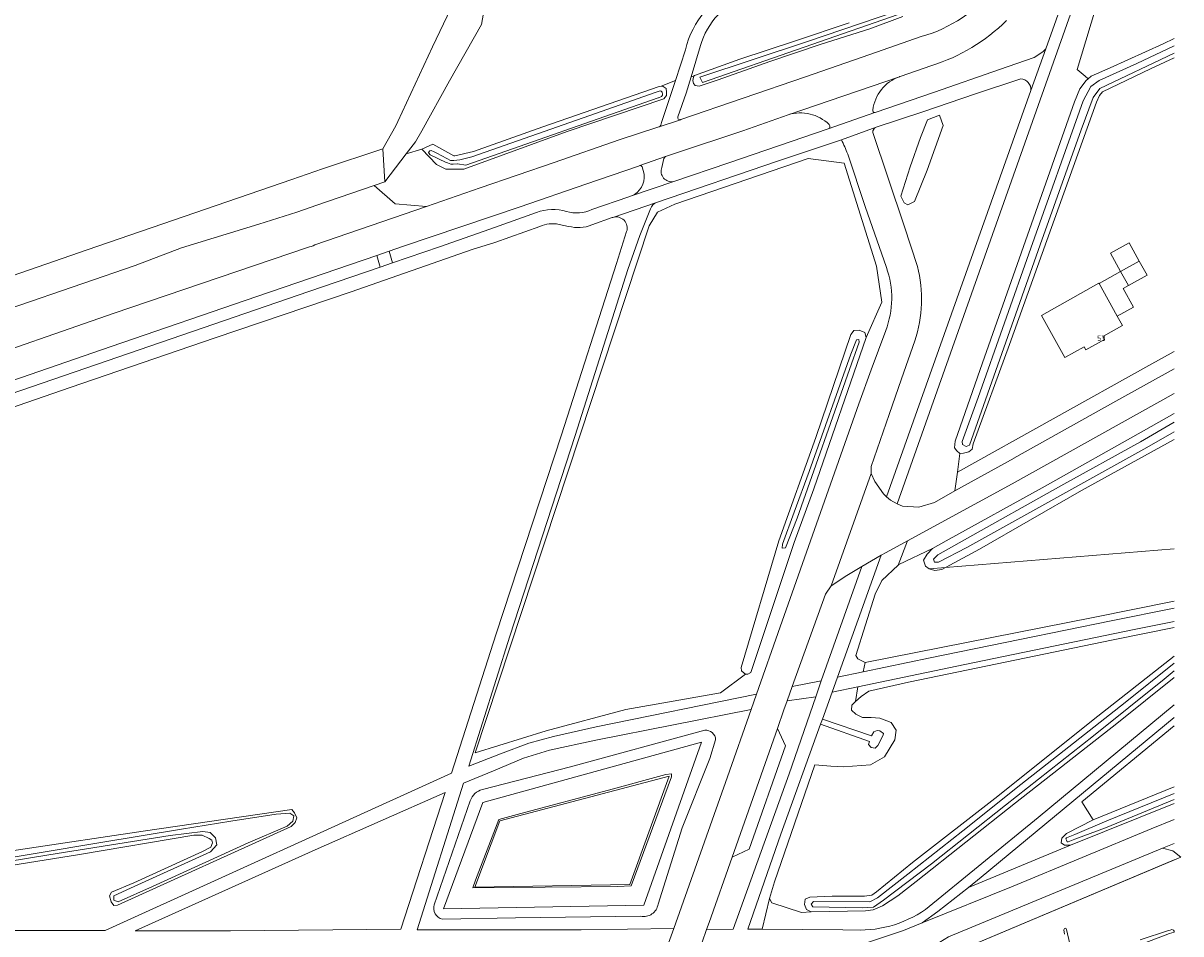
# Model space of a CAD drawing. Header units: metres. Extents: x 264570 to 266133, y 576109 to 577454.
# Tile 124 of 128: x 265917 to 266133, y 576673 to 576843. Entities that reach past the tile are written whole.
import ezdxf
from ezdxf.enums import TextEntityAlignment as Align

# ---------------------------------------------------------------- set-up
doc = ezdxf.new("R2010")
doc.units = ezdxf.units.M
for name, color, linetype, lineweight in [('B-BH-OG-BEBOUWING-G', 252, 'Continuous', 15), ('B-BH-OG-BEBOUWING-T50', 252, 'Continuous', 15), ('B-WE-OG-TOPOGRAFIE-G', 252, 'Continuous', 15)]:
    doc.layers.add(name, color=color, linetype=linetype, lineweight=lineweight)
doc.styles.add('NLCS-ISO-M200-T50', font='NLCS-ISO.ttf', dxfattribs={"height": 1})

msp = doc.modelspace()

# ---------------------------------------------------------------- linework, layer by layer
at = {"layer": 'B-BH-OG-BEBOUWING-G'}
for points in [[(266125, 576798.32), (266126.46, 576795.69), (266122.98, 576793.76), (266122.98, 576793.75), (266121.52, 576796.38), (266125, 576798.32)], [(266117.48, 576794.18), (266117.5, 576794.15), (266120.91, 576788.05), (266121.88, 576786.32), (266118.24, 576784.28), (266118.55, 576783.72), (266115.05, 576781.76), (266114.74, 576782.33), (266111.15, 576780.32), (266106.75, 576788.18), (266117.48, 576794.18)]]:
    msp.add_lwpolyline(points, close=True, dxfattribs=at)
at = {"layer": 'B-WE-OG-TOPOGRAFIE-G'}
for points in [[(266131.48, 576839.8), (266129.46, 576838.84), (266119.59, 576834.33), (266116.03, 576832.78), (266115.5, 576832.29), (266114.9, 576832.81), (266113.45, 576834.04), (266121.89, 576862.04), (266125.42, 576872.17), (266130.12, 576878.18), (266131.48, 576879.19)], [(266122.49, 576873.53), (266079.9, 576753.07), (266079.9, 576753.07), (266078.62, 576753.79), (266078.62, 576753.79), (266077.9, 576754.38), (266077.9, 576754.38), (266104.81, 576830.1), (266104.81, 576830.1), (266107.56, 576837.85), (266107.56, 576837.85), (266120.43, 576874.04)], [(266121.89, 576862.04), (266113.45, 576834.04), (266114.9, 576832.81), (266115.5, 576832.29), (266115.12, 576831.95), (266113.92, 576830.4), (266112.94, 576827.99), (266095.78, 576779.34), (266090.7, 576764.75), (266090.58, 576763.54), (266091.01, 576762.98), (266091.57, 576762.46), (266091.13, 576758.99), (266090.65, 576755.48), (266086.81, 576753.35), (266083.93, 576752.46), (266080.84, 576752.64), (266079.9, 576753.07), (266122.49, 576873.53)], [(266003.46, 576859.59), (265993.29, 576838.27), (265986.8, 576824.36), (265986.4, 576823.51), (265984.02, 576819.27), (265972.77, 576815.49), (265967.01, 576813.55), (265928.91, 576800.43), (265851.58, 576773.63)], [(266002.9, 576845.21), (266002.37, 576842.43), (265996.41, 576831.9), (265991.24, 576822.57), (265990.11, 576820.53), (265988.36, 576818.28), (265984.35, 576813.11), (265984.02, 576819.27), (265986.4, 576823.51), (265986.8, 576824.36), (265993.29, 576838.27), (266003.46, 576859.59)], [(266082.92, 576845.98), (266062.95, 576839.21), (266043.1, 576832.57), (266043.6, 576831.58), (266081.49, 576844.75)], [(266081.49, 576844.75), (266043.6, 576831.58), (266043.1, 576832.57), (266062.95, 576839.21), (266082.92, 576845.98)], [(266080.92, 576843.88), (266074.79, 576841.6), (266065.55, 576838.66), (266056.13, 576835.51), (266046.5, 576832.12), (266042.98, 576830.93), (266042.2, 576831.06), (266041.89, 576831.4), (266041.81, 576831.98), (266041.92, 576832.6), (266042.04, 576832.85), (266042.11, 576832.9), (266050.53, 576835.98), (266060.91, 576839.39), (266070.92, 576842.73)], [(266131.48, 576836.22), (266127.08, 576834.15), (266118.17, 576829.85), (266117.61, 576829.17), (266117.05, 576827.96), (266100.8, 576782.8), (266094.03, 576764.24), (266093.87, 576763.29), (266093.25, 576762.77), (266092.24, 576762.49), (266091.57, 576762.46), (266091.01, 576762.98), (266090.58, 576763.54), (266090.7, 576764.75), (266095.78, 576779.34), (266112.94, 576827.99), (266113.92, 576830.4), (266115.12, 576831.95), (266115.5, 576832.29), (266116.03, 576832.78), (266119.59, 576834.33), (266129.46, 576838.84), (266131.48, 576839.8)], [(266131.48, 576838.44), (266124.56, 576835.17), (266117.5, 576831.99), (266115.97, 576830.88), (266114.54, 576828.17), (266104.77, 576800.74), (266095, 576772.87), (266091.98, 576764.71), (266092.08, 576764.12), (266092.73, 576763.79), (266093.33, 576763.98), (266106.55, 576801.32), (266114.17, 576822.77), (266116.4, 576828.82), (266117.68, 576830.5), (266131.48, 576837.05)], [(266131.48, 576837.05), (266117.68, 576830.5), (266116.4, 576828.82), (266114.17, 576822.77), (266106.55, 576801.32), (266093.33, 576763.98), (266092.73, 576763.79), (266092.08, 576764.12), (266091.98, 576764.71), (266095, 576772.87), (266104.77, 576800.74), (266114.54, 576828.17), (266115.97, 576830.88), (266117.5, 576831.99), (266124.56, 576835.17), (266131.48, 576838.44)], [(266131.48, 576781.48), (266126.76, 576778.85), (266091.13, 576758.99), (266091.57, 576762.46), (266092.24, 576762.49), (266093.25, 576762.77), (266093.87, 576763.29), (266094.03, 576764.24), (266100.8, 576782.8), (266117.05, 576827.96), (266117.61, 576829.17), (266118.17, 576829.85), (266127.08, 576834.15), (266131.48, 576836.22)], [(265851.58, 576773.63), (265928.91, 576800.43), (265967.01, 576813.55), (265972.77, 576815.49), (265984.02, 576819.27), (265984.35, 576813.11), (265982.37, 576812.43), (265971.67, 576808.75), (265967.98, 576807.46), (265960.86, 576805.17), (265946.48, 576800.76), (265937.85, 576797.5), (265928.1, 576794.14), (265914.38, 576789.45)], [(265967.01, 576813.55), (265928.91, 576800.43), (265851.58, 576773.63), (265779.72, 576748.86), (265703.05, 576722.38), (265648.78, 576703.51)], [(265904.73, 576772.55), (265933.34, 576782.38), (265960.52, 576791.7), (265982.89, 576799.39), (265983.52, 576797.2), (265970.19, 576792.64), (265942.57, 576783.13), (265910.47, 576772.15)], [(266090.65, 576755.48), (266091.13, 576758.99), (266091.13, 576758.99), (266126.76, 576778.85), (266131.48, 576781.48)], [(266131.48, 576773.61), (266101.29, 576756.81), (266081.8, 576746.2), (266077.82, 576744.03), (266076.89, 576743.48), (266073.3, 576741.37), (266070.52, 576739.74), (266067.59, 576737.8), (266075.01, 576758.71), (266075.72, 576757.24), (266077.35, 576754.95), (266077.9, 576754.38), (266078.62, 576753.79), (266079.9, 576753.07), (266080.84, 576752.64), (266083.93, 576752.46), (266086.81, 576753.35), (266090.65, 576755.48), (266101.67, 576761.59), (266101.63, 576761.6), (266120.65, 576772.18), (266131.48, 576778.22)], [(266131.48, 576778.22), (266120.65, 576772.18), (266101.63, 576761.6), (266101.67, 576761.59), (266090.65, 576755.48)], [(266081.8, 576746.2), (266101.29, 576756.81), (266131.48, 576773.61)], [(266131.48, 576744.71), (266085.82, 576740.98), (266085.16, 576741.46), (266085.16, 576741.46), (266084.78, 576742.59), (266084.78, 576742.59), (266085.45, 576743.7), (266086.47, 576744.77), (266086.47, 576744.77), (266089.02, 576746.16), (266107.49, 576756.34), (266125.76, 576766.71), (266131.48, 576769.94)], [(266131.48, 576769.94), (266125.76, 576766.71), (266107.49, 576756.34), (266089.02, 576746.16), (266086.47, 576744.77)], [(266131.48, 576766.5), (266126.38, 576763.58), (266092.83, 576744.95), (266087.58, 576742.18), (266086.86, 576742.19), (266086.64, 576742.75), (266087.48, 576743.6), (266092.42, 576746.36), (266110.35, 576756.43), (266125.23, 576764.66), (266131.48, 576768.28)], [(266131.48, 576768.28), (266125.23, 576764.66)], [(266087.58, 576742.18), (266092.83, 576744.95), (266126.38, 576763.58), (266131.48, 576766.5)], [(266086.47, 576744.77), (266085.45, 576743.7), (266084.78, 576742.59), (266085.16, 576741.46), (266085.82, 576740.98), (266086.87, 576740.66), (266088.23, 576740.85), (266095.22, 576744.64), (266114.24, 576755.56), (266131.48, 576765.07)], [(266125.23, 576764.66), (266110.35, 576756.43), (266092.42, 576746.36)], [(266131.48, 576765.07), (266114.24, 576755.56)], [(266114.24, 576755.56), (266095.22, 576744.64)], [(266092.42, 576746.36), (266087.48, 576743.6)], [(266080.09, 576741.64), (266081.8, 576746.2)], [(266086.47, 576744.77), (266080.21, 576741.76), (266080.09, 576741.64)], [(266080.09, 576741.64), (266080.21, 576741.76), (266086.47, 576744.77)], [(266095.22, 576744.64), (266088.23, 576740.85)], [(266076.89, 576743.48), (266072.59, 576731.54), (266068.75, 576720.79)], [(266073.3, 576741.37), (266076.89, 576743.48)], [(266087.48, 576743.6), (266086.64, 576742.75)], [(266086.64, 576742.75), (266086.86, 576742.19), (266087.58, 576742.18)], [(266065.7, 576720.06), (266073.3, 576741.37)], [(266073.92, 576723.5), (266072.57, 576724.17), (266072.16, 576724.84), (266075.78, 576736.23), (266077, 576738.8), (266080.09, 576741.64)], [(266086.87, 576740.66), (266085.82, 576740.98)], [(266088.23, 576740.85), (266086.87, 576740.66)], [(266131.48, 576733.66), (266119.75, 576731.26), (266102.76, 576727.82), (266102.76, 576727.82), (266086.03, 576724.35), (266086.03, 576724.35), (266073.55, 576721.78), (266073.55, 576721.78), (266073.92, 576723.5), (266073.92, 576723.5), (266116.38, 576731.91), (266116.38, 576731.91), (266131.48, 576734.92)], [(266073.55, 576721.78), (266086.03, 576724.35), (266102.76, 576727.82), (266119.75, 576731.26), (266131.48, 576733.66)], [(266131.48, 576734.92), (266116.38, 576731.91), (266073.92, 576723.5)], [(266081.98, 576719.85), (266074.6, 576718.15), (266073.15, 576717.16), (266073.15, 576717.16), (266072.12, 576716.21), (266072.12, 576716.21), (266072.52, 576718.99), (266072.52, 576718.99), (266092.47, 576723.14), (266092.47, 576723.14), (266124.07, 576729.67), (266124.07, 576729.67), (266131.48, 576731.16)], [(266131.48, 576731.16), (266124.07, 576729.67), (266092.47, 576723.14), (266072.52, 576718.99)], [(266072.12, 576716.21), (266073.15, 576717.16), (266074.6, 576718.15), (266081.98, 576719.85), (266120.11, 576727.72), (266131.48, 576730.04)], [(266131.48, 576730.04), (266120.11, 576727.72)], [(266120.11, 576727.72), (266081.98, 576719.85)], [(266077.13, 576678.13), (266075.37, 576677.4), (266075.37, 576677.4), (266073.97, 576677.2), (266073.97, 576677.2), (266063.82, 576677.01), (266063.82, 576677.01), (266063, 576677.48), (266062.57, 576678.43), (266062.73, 576679.39), (266063.62, 576679.79), (266067.73, 576679.93), (266067.73, 576679.93), (266073.77, 576679.95), (266073.77, 576679.95), (266075.15, 576680.17), (266075.15, 576680.17), (266076, 576680.76), (266076, 576680.76), (266082.73, 576686.25), (266082.73, 576686.25), (266098.66, 576698.62), (266098.66, 576698.62), (266116.4, 576712.84), (266131.48, 576724.68)], [(266131.48, 576724.68), (266116.4, 576712.84), (266098.66, 576698.62), (266082.73, 576686.25), (266076, 576680.76), (266075.15, 576680.17), (266073.77, 576679.95), (266067.73, 576679.93), (266063.62, 576679.79), (266062.73, 576679.39), (266062.57, 576678.43), (266063, 576677.48), (266063.82, 576677.01)], [(266131.48, 576723.35), (266122.38, 576716.08), (266111.89, 576707.79), (266102.93, 576700.78), (266092.11, 576692.13), (266081.89, 576684.04), (266076.21, 576679.66), (266074.77, 576678.88), (266064.28, 576678.95), (266063.86, 576678.46), (266064.14, 576677.97), (266073.34, 576677.75), (266075.46, 576677.92), (266077.32, 576679.21), (266086.26, 576685.98), (266100.04, 576696.91), (266116.46, 576709.82), (266129.63, 576720.4), (266131.48, 576721.95)], [(266092.11, 576692.13), (266102.93, 576700.78), (266111.89, 576707.79), (266122.38, 576716.08), (266122.38, 576716.08), (266131.48, 576723.35)], [(266063.82, 576677.01), (266073.97, 576677.2), (266075.37, 576677.4), (266077.13, 576678.13), (266079.97, 576680.04), (266083.42, 576682.67), (266101.95, 576697.34), (266120.83, 576712.16), (266131.48, 576720.68)], [(266068.75, 576720.79), (266067.74, 576717.99)], [(266067.74, 576717.99), (266068.75, 576720.79)], [(266068.75, 576720.79), (266073.55, 576721.78)], [(266131.48, 576721.95), (266129.63, 576720.4), (266116.46, 576709.82), (266100.04, 576696.91)], [(266131.48, 576720.68), (266120.83, 576712.16)], [(266064.73, 576717.08), (266065.7, 576720.06)], [(266072.52, 576718.99), (266067.74, 576717.99)], [(266049.29, 576673.83), (266059.72, 576702.75), (266064.73, 576717.08)], [(266056.08, 576679.53), (266057.01, 576682.65), (266064.53, 576704.43), (266067.53, 576704.17), (266069.84, 576704.05), (266074.91, 576704.46), (266077.53, 576705.95), (266079.45, 576709.07), (266079.71, 576710.92), (266078.78, 576712.3), (266076.62, 576713.11), (266075.04, 576713.25), (266073.42, 576713.28), (266072.17, 576713.86), (266071.34, 576714.64), (266071.41, 576715.55), (266072.12, 576716.21)], [(266067.74, 576717.99), (266065.94, 576712.97)], [(266131.48, 576715.63), (266106.14, 576694.63), (266085.15, 576677.5), (266084.38, 576676.98), (266083.59, 576676.5), (266082.78, 576676.06), (266081.95, 576675.65), (266081.11, 576675.27), (266080.24, 576674.93), (266079.37, 576674.63), (266078.48, 576674.37), (266077.58, 576674.15), (266076.67, 576673.97), (266075.76, 576673.83), (266074.84, 576673.72), (266073.92, 576673.66), (266072.99, 576673.64)], [(266106.14, 576694.63), (266131.48, 576715.63)], [(266065.59, 576712.02), (266058.21, 576691.49), (266052.06, 576673.83)], [(266065.94, 576712.97), (266065.59, 576712.02)], [(266120.83, 576712.16), (266101.95, 576697.34), (266083.42, 576682.67), (266079.97, 576680.04), (266077.13, 576678.13)], [(266131.48, 576711.69), (266114.31, 576697.52), (266114.31, 576697.52), (266116.4, 576694.16), (266116.4, 576694.16), (266111.41, 576691.63), (266110.59, 576690.79), (266110.45, 576689.92), (266111.05, 576689.44), (266112.16, 576689.47), (266112.16, 576689.47), (266093.16, 576681.59), (266093.16, 576681.59), (266095.54, 576683.49), (266131.48, 576713.25)], [(266131.48, 576713.25), (266095.54, 576683.49), (266093.16, 576681.59)], [(266131.48, 576700.33), (266116.43, 576694.17), (266116.4, 576694.16), (266114.31, 576697.52), (266131.48, 576711.69)], [(266131.48, 576697.21), (266112.16, 576689.47), (266111.05, 576689.44), (266110.45, 576689.92), (266110.59, 576690.79), (266111.41, 576691.63), (266116.4, 576694.16), (266116.43, 576694.17), (266131.48, 576700.33)], [(266131.48, 576699.08), (266118.93, 576694.02), (266113.02, 576691.45), (266111.41, 576690.81), (266111.3, 576690.66), (266111.41, 576690.4), (266111.54, 576690.08), (266111.75, 576690.06), (266113.01, 576690.57), (266118.69, 576692.67), (266131.48, 576697.99)], [(266131.48, 576697.99), (266118.69, 576692.67), (266113.01, 576690.57), (266111.75, 576690.06), (266111.54, 576690.08), (266111.41, 576690.4), (266111.3, 576690.66), (266111.41, 576690.81), (266113.02, 576691.45), (266118.93, 576694.02), (266131.48, 576699.08)], [(266100.04, 576696.91), (266086.26, 576685.98), (266077.32, 576679.21)], [(266131.48, 576694.25), (266127.22, 576692.5), (266101.5, 576681.82), (266084.54, 576674.96), (266087.48, 576677.07), (266093.16, 576681.59), (266112.16, 576689.47), (266131.48, 576697.21)], [(265890.6, 576682.59), (265921.72, 576687.63), (265944.39, 576691.29), (265950.45, 576691.99), (265951.8, 576691.81), (265952.84, 576690.85), (265953.08, 576689.5), (265951.87, 576688.22), (265936.96, 576681.45), (265936.96, 576681.45), (265933.88, 576679.99), (265933.88, 576679.22), (265934.64, 576678.91), (265941.05, 576681.74), (265958.89, 576689.92), (265966.2, 576693.02), (265966.2, 576693.02), (265967.25, 576693.96), (265967.25, 576693.96), (265967.39, 576694.95), (265966.65, 576695.42), (265964.13, 576695.26), (265955.64, 576693.94), (265946.47, 576692.46), (265931.05, 576689.89), (265908, 576686.06)], [(265908, 576686.06), (265931.05, 576689.89), (265946.47, 576692.46), (265955.64, 576693.94), (265964.13, 576695.26), (265966.65, 576695.42), (265966.65, 576695.42), (265967.39, 576694.95), (265967.25, 576693.96), (265966.2, 576693.02), (265958.89, 576689.92), (265941.05, 576681.74), (265934.64, 576678.91), (265933.88, 576679.22), (265933.88, 576679.99), (265936.96, 576681.45), (265951.87, 576688.22), (265953.08, 576689.5), (265952.84, 576690.85), (265951.8, 576691.81), (265950.45, 576691.99), (265944.39, 576691.29), (265921.72, 576687.63), (265890.6, 576682.59)], [(265894.41, 576685.36), (265939.34, 576692.07), (265967.02, 576696.13), (265967.53, 576695.48), (265967.98, 576694.58), (265967.67, 576693.69), (265966.93, 576692.97), (265934.57, 576678.3), (265933.88, 576678.22), (265933.36, 576678.89), (265933.04, 576680.04), (265933.45, 576680.71), (265933.45, 576680.71), (265937.57, 576682.41), (265950.4, 576688.31), (265951.96, 576689.09), (265952.24, 576689.88), (265952.15, 576690.4), (265951.63, 576690.69), (265950.31, 576691.34), (265948.77, 576691.35), (265927.45, 576687.74), (265904.89, 576684.13)], [(265904.89, 576684.13), (265927.45, 576687.74), (265927.45, 576687.74), (265948.77, 576691.35), (265950.31, 576691.34), (265950.31, 576691.34), (265951.63, 576690.69), (265952.15, 576690.4), (265952.15, 576690.4), (265952.24, 576689.88), (265951.96, 576689.09), (265950.4, 576688.31), (265950.4, 576688.31), (265937.57, 576682.41), (265937.57, 576682.41), (265933.45, 576680.71), (265933.45, 576680.71), (265933.04, 576680.04), (265933.36, 576678.89), (265933.36, 576678.89), (265933.88, 576678.22), (265934.57, 576678.3), (265966.93, 576692.97), (265966.93, 576692.97), (265967.67, 576693.69), (265967.98, 576694.58), (265967.53, 576695.48), (265967.53, 576695.48), (265967.02, 576696.13), (265967.02, 576696.13), (265939.34, 576692.07), (265894.41, 576685.36)], [(266084.38, 576676.98), (266085.15, 576677.5), (266106.14, 576694.63)], [(266074.37, 576671.29), (266081.05, 576673.55), (266084.54, 576674.96), (266101.5, 576681.82), (266127.22, 576692.5), (266131.48, 576694.25)], [(266081.89, 576684.04), (266092.11, 576692.13)], [(266131.48, 576689.77), (266129.34, 576688.9), (266089.46, 576672.39)], [(266131.48, 576688.23), (266131.24, 576688.42), (266129.34, 576688.9), (266131.48, 576689.77)], [(266086.57, 576667.78), (266131.48, 576686.71)], [(266076.21, 576679.66), (266081.89, 576684.04)], [(266093.16, 576681.59), (266087.48, 576677.07), (266084.54, 576674.96)], [(266054.71, 576673.81), (266056.08, 576679.53)], [(266063.82, 576677.01), (266062.06, 576676.9), (266056.48, 576678.74), (266056.08, 576679.53)], [(266074.77, 576678.88), (266076.21, 576679.66)], [(266056.48, 576678.74), (266062.06, 576676.9)], [(266073.34, 576677.75), (266064.14, 576677.97), (266063.86, 576678.46), (266064.28, 576678.95)], [(266064.28, 576678.95), (266074.77, 576678.88)], [(266075.46, 576677.92), (266073.34, 576677.75)], [(266077.32, 576679.21), (266075.46, 576677.92)], [(266062.06, 576676.9), (266063.82, 576677.01)], [(266081.11, 576675.27), (266081.95, 576675.65), (266082.78, 576676.06)], [(266082.78, 576676.06), (266083.59, 576676.5), (266084.38, 576676.98)], [(266043.53, 576671.41), (266044.36, 576673.77)], [(266044.36, 576673.77), (266049.29, 576673.83)], [(266052.06, 576673.83), (266054.71, 576673.81)], [(266072.99, 576673.64), (266069.73, 576673.71), (266054.71, 576673.81)], [(266054.71, 576673.81), (266069.73, 576673.71), (266072.99, 576673.64)], [(266073.92, 576673.66), (266074.84, 576673.72), (266075.76, 576673.83), (266076.67, 576673.97)], [(266084.54, 576674.96), (266081.05, 576673.55), (266074.37, 576671.29)], [(266077.58, 576674.15), (266078.48, 576674.37), (266079.37, 576674.63)], [(266111.06, 576672.86), (266110.92, 576673.7), (266111.05, 576673.91), (266111.32, 576673.96), (266111.41, 576673.77), (266112.49, 576669.21)], [(266112.49, 576669.21), (266111.41, 576673.77), (266111.32, 576673.96), (266111.05, 576673.91), (266110.92, 576673.7), (266111.06, 576672.86)], [(266125.14, 576671.79), (266130.42, 576673.53), (266130.74, 576673.62), (266131.06, 576673.73), (266131.36, 576673.64), (266131.53, 576673.45), (266131.51, 576673.24), (266130.63, 576672.98), (266125.89, 576671.19)], [(266125.89, 576671.19), (266130.63, 576672.98), (266131.51, 576673.24), (266131.53, 576673.45), (266131.36, 576673.64), (266131.06, 576673.73), (266130.74, 576673.62), (266130.42, 576673.53), (266125.14, 576671.79)]]:
    msp.add_lwpolyline(points, dxfattribs=at)
for points in [[(266120.43, 576874.04), (266107.56, 576837.85), (266107.56, 576837.85, -0.076214), (266105.42, 576836.28), (266105.42, 576836.28), (266098.92, 576834), (266086.82, 576829.78), (266075.79, 576826.03), (266075.79, 576826.03), (266075.72, 576826), (266075.72, 576826, -0.606747), (266075.33, 576826.45), (266075.33, 576826.45, -0.287309), (266080.32, 576832.68), (266080.32, 576832.68), (266080.37, 576832.69), (266080.37, 576832.69), (266080.42, 576832.71), (266080.42, 576832.71), (266086.32, 576834.75), (266086.32, 576834.75, 0.119176), (266100.25, 576843.15)], [(265904.57, 576778.41), (265933.9, 576788.59), (265969.95, 576800.86), (265969.95, 576800.86, 0.040501), (265971.33, 576801.33), (265971.33, 576801.33), (265992.16, 576808.47), (266002.16, 576811.97), (266015.93, 576816.69), (266028.06, 576820.9), (266035.28, 576823.29), (266035.5, 576823.36), (266039.46, 576824.67), (266039.52, 576824.69), (266062.78, 576832.68), (266074.78, 576836.82), (266084.37, 576840.15), (266084.37, 576840.15, 0.154443), (266098.21, 576849.32)], [(266050.7, 576849.64, 0.244902), (266040.4, 576837.67), (266040.4, 576837.67), (266038.53, 576831.99), (266035.86, 576830.92), (266035.51, 576830.85), (266013.8, 576823.31), (266000.92, 576818.76), (265997.44, 576817.95), (265997.26, 576817.96), (265993.31, 576820.14), (265991.24, 576819.18), (265988.36, 576818.28), (265990.11, 576820.53), (265991.24, 576822.57), (265996.41, 576831.9), (266002.37, 576842.43), (266002.9, 576845.21)], [(266051.91, 576847.81, 0.238653), (266043.21, 576838.47), (266043.21, 576838.47), (266041.48, 576832.68), (266041.48, 576832.68), (266040.57, 576829.61), (266039.01, 576825.2), (266039.01, 576825.2, 0.608934), (266039.46, 576824.67), (266039.46, 576824.67), (266035.5, 576823.36), (266035.5, 576823.36, 0.306379), (266035.92, 576824.12), (266035.92, 576824.12), (266038.53, 576831.99), (266038.53, 576831.99), (266040.4, 576837.67), (266040.4, 576837.67, -0.244902), (266050.7, 576849.64)], [(266098.21, 576849.32, -0.154443), (266084.37, 576840.15), (266084.37, 576840.15), (266074.78, 576836.82), (266062.78, 576832.68), (266039.52, 576824.69), (266039.46, 576824.67), (266039.46, 576824.67, -0.608934), (266039.01, 576825.2), (266039.01, 576825.2), (266040.57, 576829.61), (266041.48, 576832.68), (266042.04, 576832.85), (266041.92, 576832.6), (266041.81, 576831.98), (266041.89, 576831.4), (266042.2, 576831.06), (266042.98, 576830.93), (266046.5, 576832.12), (266056.13, 576835.51), (266065.55, 576838.66), (266074.79, 576841.6), (266080.92, 576843.88)], [(266070.92, 576842.73), (266060.91, 576839.39), (266060.91, 576839.39), (266050.53, 576835.98), (266050.53, 576835.98), (266042.11, 576832.9), (266042.04, 576832.85), (266042.04, 576832.85), (266041.48, 576832.68), (266041.48, 576832.68), (266043.21, 576838.47), (266043.21, 576838.47, -0.238653), (266051.91, 576847.81)], [(266100.25, 576843.15, -0.119176), (266086.32, 576834.75), (266086.32, 576834.75), (266080.42, 576832.71), (266080.37, 576832.69), (266080.32, 576832.68), (266059.55, 576825.6), (266051.13, 576822.59), (266038.55, 576818.45), (266036.68, 576817.8), (266031.89, 576816.13), (266031.64, 576816.04), (266021.87, 576812.64), (266009.61, 576808.45), (265987.67, 576801.03), (265985.16, 576800.17), (265982.89, 576799.39), (265960.52, 576791.7), (265933.34, 576782.38), (265904.73, 576772.55)], [(265910.47, 576772.15), (265942.57, 576783.13), (265970.19, 576792.64), (265983.52, 576797.2), (265985.8, 576797.98), (265994.59, 576800.98), (266003.96, 576804.26), (266012.66, 576807.37), (266012.66, 576807.37, -0.169055), (266018.23, 576807.56), (266018.23, 576807.56, 0.182839), (266022.97, 576807.92), (266022.97, 576807.92), (266029.87, 576810.29), (266030.35, 576810.45), (266038.24, 576813.15), (266048.51, 576816.62), (266067.02, 576822.94), (266067.03, 576822.94), (266075.72, 576826), (266075.79, 576826.03), (266086.82, 576829.78), (266098.92, 576834), (266105.42, 576836.28), (266105.42, 576836.28, 0.076214), (266107.56, 576837.85), (266107.56, 576837.85), (266104.81, 576830.1), (266104.81, 576830.1, 0.417433), (266102.92, 576832.29), (266102.92, 576832.29), (266094.5, 576829.48), (266084.68, 576826.16), (266075.97, 576823.29), (266069.47, 576820.94), (266057.59, 576816.94), (266035.03, 576809.25), (266026.87, 576806.45), (266026.83, 576806.44), (266026.78, 576806.42), (266022.96, 576805.05), (266022.96, 576805.05, -0.158263), (266018.62, 576804.79), (266018.62, 576804.79), (266016.84, 576805.16), (266016.84, 576805.16, 0.156064), (266013.29, 576804.76), (266013.29, 576804.76), (266004.85, 576801.79), (266000.68, 576800.48), (265978.12, 576792.6), (265952.72, 576784.02), (265925.72, 576774.77), (265896.37, 576764.63)], [(266037.27, 576671.19), (266038.24, 576673.93), (266048.26, 576702.22), (266052.66, 576714.74), (266053.66, 576717.58), (266058.07, 576730.16), (266072.73, 576771.71), (266075.02, 576778.02), (266077.73, 576785.36), (266077.73, 576785.36, 0.180869), (266077.86, 576797.14), (266077.86, 576797.14), (266073.93, 576808.49), (266070.65, 576818.25), (266070.65, 576818.25, 0.021911), (266069.47, 576820.94), (266069.47, 576820.94), (266075.97, 576823.29), (266075.97, 576823.29, 0.315633), (266075.33, 576822.3), (266075.33, 576822.3), (266078.18, 576813.75), (266081.15, 576804.91), (266083.66, 576797.33), (266083.66, 576797.33, -0.145317), (266083.17, 576783.44), (266083.17, 576783.44), (266080.66, 576776.39), (266078.38, 576769.71), (266075, 576760.05), (266075.01, 576758.71), (266067.59, 576737.8), (266066.51, 576736.24), (266060.31, 576719.03), (266059.34, 576716.34), (266058.74, 576714.7), (266057.54, 576711.18), (266049.11, 576687.2), (266044.8, 576675.05), (266044.36, 576673.77), (266043.53, 576671.41)], [(265914.38, 576789.45), (265928.1, 576794.14), (265937.85, 576797.5), (265946.48, 576800.76), (265960.86, 576805.17), (265967.98, 576807.46), (265971.67, 576808.75), (265982.37, 576812.43), (265986.3, 576809.01), (265992.16, 576808.47), (265971.33, 576801.33), (265971.33, 576801.33, -0.040501), (265969.95, 576800.86), (265969.95, 576800.86), (265933.9, 576788.59), (265904.57, 576778.41)], [(265894.87, 576673.58), (265932.26, 576673.57), (265996.82, 576702.91), (266005.15, 576728.83), (266017.32, 576765.92), (266027.53, 576797.89), (266027.53, 576797.89), (266029.44, 576803.81), (266029.44, 576803.81, 0.619008), (266026.87, 576806.45), (266026.87, 576806.45), (266035.03, 576809.25), (266035.03, 576809.25, 0.220914), (266033.89, 576808.07), (266033.89, 576808.07), (266031.93, 576803.08), (266029.69, 576796.77), (266029.69, 576796.77), (266019.88, 576765.84), (266007.65, 576728.4), (266000.03, 576704.18), (266005.91, 576706.51), (266011.22, 576708.44), (266015.81, 576709.74), (266023.79, 576711.54), (266053.66, 576717.58), (266053.66, 576717.58), (266052.66, 576714.74), (266052.66, 576714.74), (266023.7, 576709.03), (266015.06, 576707.18), (266010.21, 576705.69), (266004.62, 576703.34), (265999.06, 576700.99), (265990.4, 576673.68), (266021, 576673.71), (266038.24, 576673.93), (266038.24, 576673.93), (266037.27, 576671.19)], [(265896.37, 576764.63), (265925.72, 576774.77), (265925.72, 576774.77), (265952.72, 576784.02), (265952.72, 576784.02), (265978.12, 576792.6), (265978.12, 576792.6), (266000.68, 576800.48), (266004.85, 576801.79), (266004.85, 576801.79), (266013.29, 576804.76), (266013.29, 576804.76, -0.156064), (266016.84, 576805.16), (266016.84, 576805.16), (266018.62, 576804.79), (266018.62, 576804.79, 0.158263), (266022.96, 576805.05), (266022.96, 576805.05), (266026.78, 576806.42), (266026.78, 576806.42), (266026.83, 576806.44), (266026.83, 576806.44), (266026.87, 576806.45), (266026.87, 576806.45, -0.619008), (266029.44, 576803.81), (266029.44, 576803.81), (266027.53, 576797.89), (266027.53, 576797.89), (266017.32, 576765.92), (266017.32, 576765.92), (266005.15, 576728.83), (266005.15, 576728.83), (265996.82, 576702.91), (265932.26, 576673.57), (265894.87, 576673.58)]]:
    msp.add_lwpolyline(points, format="xyb", dxfattribs=at)
for points in [[(266075.33, 576826.45, 0.606747), (266075.72, 576826), (266075.72, 576826), (266067.03, 576822.94), (266067.03, 576822.94, 0.555966), (266067.21, 576823.77), (266067.21, 576823.77, 0.271418), (266059.55, 576825.6), (266059.55, 576825.6), (266080.32, 576832.68), (266080.32, 576832.68, 0.287309), (266075.33, 576826.45)], [(266035.92, 576824.12, -0.306379), (266035.5, 576823.36), (266035.5, 576823.36), (266035.28, 576823.29), (266028.06, 576820.9), (266015.93, 576816.69), (266002.16, 576811.97), (265992.16, 576808.47), (265986.3, 576809.01), (265982.37, 576812.43), (265984.35, 576813.11), (265988.36, 576818.28), (265991.24, 576819.18), (265994.02, 576816.3), (265995.77, 576815.48), (265999.07, 576815.47), (266018.38, 576822.44), (266036.41, 576828.57), (266036.86, 576829.16), (266036.88, 576829.78), (266036.8, 576830.51), (266036.26, 576830.83), (266035.86, 576830.92), (266038.53, 576831.99), (266035.92, 576824.12)], [(266081.15, 576804.91), (266078.18, 576813.75), (266075.33, 576822.3), (266075.33, 576822.3, -0.315633), (266075.97, 576823.29), (266075.97, 576823.29), (266084.68, 576826.16), (266084.68, 576826.16), (266094.5, 576829.48), (266102.92, 576832.29), (266102.92, 576832.29, -0.417433), (266104.81, 576830.1), (266104.81, 576830.1), (266077.9, 576754.38), (266077.9, 576754.38), (266077.35, 576754.95), (266075.72, 576757.24), (266075.01, 576758.71), (266075.01, 576758.71), (266075, 576760.05), (266078.38, 576769.71), (266078.38, 576769.71), (266080.66, 576776.39), (266080.66, 576776.39), (266083.17, 576783.44), (266083.17, 576783.44, 0.145317), (266083.66, 576797.33), (266083.66, 576797.33), (266081.15, 576804.91)], [(266067.02, 576822.94), (266048.51, 576816.62), (266038.24, 576813.15), (266038.24, 576813.15, -0.589154), (266035.99, 576815.77), (266035.99, 576815.77), (266036.39, 576817.45), (266036.39, 576817.45), (266036.68, 576817.8), (266036.68, 576817.8), (266038.55, 576818.45), (266051.13, 576822.59), (266059.55, 576825.6), (266059.55, 576825.6, -0.271418), (266067.21, 576823.77), (266067.21, 576823.77, -0.555966), (266067.03, 576822.94), (266067.03, 576822.94), (266067.02, 576822.94)], [(266069.47, 576820.94, -0.021911), (266070.65, 576818.25), (266070.65, 576818.25), (266073.93, 576808.49), (266077.86, 576797.14), (266077.86, 576797.14, -0.180869), (266077.73, 576785.36), (266077.73, 576785.36), (266075.02, 576778.02), (266072.73, 576771.71), (266058.07, 576730.16), (266053.66, 576717.58), (266023.79, 576711.54), (266015.81, 576709.74), (266011.22, 576708.44), (266005.91, 576706.51), (266000.03, 576704.18), (266007.65, 576728.4), (266019.88, 576765.84), (266029.69, 576796.77), (266031.93, 576803.08), (266033.89, 576808.07), (266033.89, 576808.07, -0.220914), (266035.03, 576809.25), (266035.03, 576809.25), (266057.59, 576816.94), (266069.47, 576820.94)], [(266035.99, 576815.77, 0.589154), (266038.24, 576813.15), (266038.24, 576813.15), (266030.35, 576810.45), (266030.35, 576810.45, 0.334112), (266032.72, 576814.5), (266032.72, 576814.5), (266032.36, 576815.86), (266032.36, 576815.86, 0.298835), (266031.89, 576816.13), (266031.89, 576816.13), (266036.68, 576817.8), (266036.68, 576817.8), (266036.39, 576817.45), (266035.99, 576815.77)], [(266032.36, 576815.86), (266032.72, 576814.5), (266032.72, 576814.5, -0.334112), (266030.35, 576810.45), (266030.35, 576810.45), (266029.87, 576810.29), (266022.97, 576807.92), (266022.97, 576807.92, -0.182839), (266018.23, 576807.56), (266018.23, 576807.56, 0.169055), (266012.66, 576807.37), (266012.66, 576807.37), (266003.96, 576804.26), (265994.59, 576800.98), (265985.8, 576797.98), (265985.16, 576800.17), (265987.67, 576801.03), (266009.61, 576808.45), (266021.87, 576812.64), (266031.64, 576816.04), (266031.89, 576816.13), (266031.89, 576816.13, -0.298835), (266032.36, 576815.86)], [(266046.04, 576709.11), (266044.95, 576705.64), (266039.82, 576692.67), (266035.3, 576678.47), (266035.3, 576678.47, -0.443105), (266032.05, 576676.24), (266032.05, 576676.24), (266008.72, 576675.92), (265995.11, 576675.64), (265995.11, 576675.64, -0.427266), (265993.59, 576678.37), (265993.59, 576678.37), (266000.29, 576697.72), (266000.29, 576697.72, -0.250701), (266002.56, 576699.83), (266002.56, 576699.83), (266018.97, 576704.07), (266044, 576710.87), (266044, 576710.87, -0.436238), (266046.04, 576709.11)], [(265995.11, 576675.64), (266008.72, 576675.92), (266032.05, 576676.24), (266032.05, 576676.24, 0.443105), (266035.3, 576678.47), (266035.3, 576678.47), (266039.82, 576692.67), (266044.95, 576705.64), (266046.04, 576709.11), (266046.04, 576709.11, 0.436238), (266044, 576710.87), (266044, 576710.87), (266018.97, 576704.07), (266002.56, 576699.83), (266002.56, 576699.83, 0.250701), (266000.29, 576697.72), (266000.29, 576697.72), (265993.59, 576678.37), (265993.59, 576678.37, 0.427266), (265995.11, 576675.64)]]:
    msp.add_lwpolyline(points, format="xyb", close=True, dxfattribs=at)
for points in [[(266013.8, 576823.31), (266035.51, 576830.85), (266035.86, 576830.92), (266036.26, 576830.83), (266036.8, 576830.51), (266036.88, 576829.78), (266036.86, 576829.16), (266036.41, 576828.57), (266018.38, 576822.44), (265999.07, 576815.47), (265995.77, 576815.48), (265994.02, 576816.3), (265991.24, 576819.18), (265993.31, 576820.14), (265997.26, 576817.96), (265997.44, 576817.95), (266000.92, 576818.76), (266013.8, 576823.31)], [(265992.76, 576818.19), (265992.85, 576818.15), (265995.82, 576816.72), (265996.07, 576816.6), (265996.7, 576816.39), (265997.11, 576816.38), (265997.88, 576816.44), (265997.94, 576816.43), (265999.49, 576816.22), (266035.3, 576828.72), (266035.41, 576828.77), (266035.93, 576829.02), (266036.11, 576829.23), (266036.16, 576829.4), (266036.04, 576829.81), (266035.87, 576829.99), (266035.7, 576830.03), (266034.96, 576829.78), (266021.37, 576824.99), (266000.57, 576817.75), (265998.34, 576817.16), (265997.24, 576817.05), (265996.59, 576817.09), (265995.93, 576817.45), (265994.05, 576818.43), (265993.58, 576818.68), (265993.03, 576818.92), (265992.79, 576818.86), (265992.54, 576818.53), (265992.76, 576818.19)], [(266036.16, 576829.4), (266036.11, 576829.23), (266035.93, 576829.02), (266035.41, 576828.77), (266035.3, 576828.72), (265999.49, 576816.22), (265997.94, 576816.43), (265997.88, 576816.44), (265997.11, 576816.38), (265996.7, 576816.39), (265996.07, 576816.6), (265995.82, 576816.72), (265992.85, 576818.15), (265992.76, 576818.19), (265992.54, 576818.53), (265992.79, 576818.86), (265993.03, 576818.92), (265993.58, 576818.68), (265994.05, 576818.43), (265995.93, 576817.45), (265996.59, 576817.09), (265997.24, 576817.05), (265998.34, 576817.16), (266000.57, 576817.75), (266021.37, 576824.99), (266034.96, 576829.78), (266035.7, 576830.03), (266035.87, 576829.99), (266036.04, 576829.81), (266036.16, 576829.4)], [(266081.18, 576809.2), (266080.56, 576810.44), (266082.28, 576815.91), (266084.24, 576821.34), (266085.52, 576824.66), (266087.79, 576825.5), (266088.42, 576823.56), (266085.45, 576815.28), (266083.1, 576809.4), (266081.87, 576808.81), (266081.18, 576809.2)], [(266082.28, 576815.91), (266080.56, 576810.44), (266080.56, 576810.44), (266081.18, 576809.2), (266081.18, 576809.2), (266081.87, 576808.81), (266081.87, 576808.81), (266083.1, 576809.4), (266083.1, 576809.4), (266085.45, 576815.28), (266088.42, 576823.56), (266087.79, 576825.5), (266085.52, 576824.66), (266084.24, 576821.34), (266082.28, 576815.91)], [(266033.67, 576804.91), (266001.22, 576706.69), (266014.46, 576710.8), (266029.29, 576714.74), (266046.95, 576717.86), (266051.63, 576721.3), (266052.06, 576721.31), (266052.6, 576721.66), (266060.68, 576745.9), (266064.31, 576755.9), (266074.1, 576784.07), (266077.02, 576790.68), (266076.03, 576797.4), (266069.98, 576816.55), (266063.27, 576817.43), (266038.4, 576808.95), (266035.21, 576807.41), (266033.67, 576804.91)], [(266077.02, 576790.68), (266074.1, 576784.07), (266073.87, 576785.03), (266072.78, 576785.47), (266071.8, 576785.36), (266071.67, 576785.19), (266071.22, 576784.63), (266064.69, 576765.42), (266057.8, 576746.17), (266050.8, 576722.56), (266050.83, 576721.94), (266051.34, 576721.52), (266051.63, 576721.3), (266046.95, 576717.86), (266029.29, 576714.74), (266014.46, 576710.8), (266001.22, 576706.69), (266033.67, 576804.91), (266035.21, 576807.41), (266038.4, 576808.95), (266063.27, 576817.43), (266069.98, 576816.55), (266076.03, 576797.4), (266077.02, 576790.68)], [(265985.16, 576800.17), (265985.8, 576797.98), (265983.52, 576797.2), (265982.89, 576799.39), (265985.16, 576800.17)], [(266125, 576798.32), (266121.52, 576796.38), (266119.61, 576799.81), (266123.1, 576801.74), (266125, 576798.32)], [(266122.98, 576793.75), (266122.98, 576793.76), (266126.46, 576795.69), (266125, 576798.32), (266121.52, 576796.38), (266122.98, 576793.75)], [(266120.91, 576788.05), (266117.5, 576794.15), (266121.52, 576796.38), (266122.98, 576793.75), (266122.01, 576793.22), (266123.95, 576789.74), (266120.91, 576788.05)], [(266117.5, 576794.15), (266117.48, 576794.18), (266106.75, 576788.18), (266111.15, 576780.32), (266114.74, 576782.33), (266115.05, 576781.76), (266118.55, 576783.72), (266118.24, 576784.28), (266121.88, 576786.32), (266120.91, 576788.05), (266117.5, 576794.15)], [(266071.22, 576784.63), (266071.67, 576785.19), (266071.8, 576785.36), (266072.78, 576785.47), (266073.87, 576785.03), (266074.1, 576784.07), (266064.31, 576755.9), (266060.68, 576745.9), (266052.6, 576721.66), (266052.06, 576721.31), (266051.63, 576721.3), (266051.34, 576721.52), (266050.83, 576721.94), (266050.8, 576722.56), (266057.8, 576746.17), (266064.69, 576765.42), (266071.22, 576784.63)], [(266072.73, 576783.69), (266072.31, 576783.67), (266071.22, 576780.96), (266063.5, 576759.1), (266060.7, 576751.52), (266058.47, 576745.53), (266058.46, 576744.83), (266059.05, 576744.9), (266061.23, 576750.38), (266070.96, 576778.11), (266072.81, 576783.22), (266072.73, 576783.69)], [(266072.31, 576783.67), (266072.73, 576783.69), (266072.81, 576783.22), (266070.96, 576778.11), (266061.23, 576750.38), (266059.05, 576744.9), (266058.46, 576744.83), (266058.47, 576745.53), (266060.7, 576751.52), (266063.5, 576759.1), (266071.22, 576780.96), (266072.31, 576783.67)], [(266075.78, 576736.23), (266072.16, 576724.84), (266072.57, 576724.17), (266073.92, 576723.5), (266073.92, 576723.5), (266073.55, 576721.78), (266073.55, 576721.78), (266068.75, 576720.79), (266068.75, 576720.79), (266072.59, 576731.54), (266076.89, 576743.48), (266076.89, 576743.48), (266077.82, 576744.03), (266081.8, 576746.2), (266081.8, 576746.2), (266080.09, 576741.64), (266080.09, 576741.64), (266077, 576738.8), (266077, 576738.8), (266075.78, 576736.23)], [(266060.31, 576719.03), (266066.51, 576736.24), (266066.51, 576736.24), (266067.59, 576737.8), (266067.59, 576737.8), (266070.52, 576739.74), (266073.3, 576741.37), (266073.3, 576741.37), (266065.7, 576720.06), (266065.7, 576720.06), (266060.31, 576719.03)], [(266067.74, 576717.99), (266072.52, 576718.99), (266072.52, 576718.99), (266072.12, 576716.21), (266072.12, 576716.21), (266071.41, 576715.55), (266071.34, 576714.64), (266072.17, 576713.86), (266073.42, 576713.28), (266073.42, 576713.28), (266075.04, 576713.25), (266075.04, 576713.25), (266076.62, 576713.11), (266076.62, 576713.11), (266078.78, 576712.3), (266079.71, 576710.92), (266079.45, 576709.07), (266077.53, 576705.95), (266077.53, 576705.95), (266074.91, 576704.46), (266074.91, 576704.46), (266069.84, 576704.05), (266067.53, 576704.17), (266067.53, 576704.17), (266064.53, 576704.43), (266057.01, 576682.65), (266056.08, 576679.53), (266056.08, 576679.53), (266054.71, 576673.81), (266054.71, 576673.81), (266052.06, 576673.83), (266058.21, 576691.49), (266065.59, 576712.02), (266065.59, 576712.02), (266074.74, 576708.8), (266074.52, 576708.22), (266075.02, 576707.66), (266075.79, 576707.53), (266076.3, 576708.06), (266077.28, 576709.98), (266077.35, 576710.29), (266076.64, 576710.75), (266076.14, 576710.81), (266075.5, 576710.57), (266075.1, 576709.86), (266065.94, 576712.97), (266065.94, 576712.97), (266067.74, 576717.99)], [(266065.7, 576720.06), (266064.73, 576717.08), (266064.73, 576717.08), (266059.34, 576716.34), (266059.34, 576716.34), (266060.31, 576719.03), (266060.31, 576719.03), (266065.7, 576720.06)], [(266064.73, 576717.08), (266059.72, 576702.75), (266049.29, 576673.83), (266049.29, 576673.83), (266044.36, 576673.77), (266044.36, 576673.77), (266044.8, 576675.05), (266044.8, 576675.05), (266049.11, 576687.2), (266049.11, 576687.2), (266052.29, 576688.72), (266059.07, 576707.98), (266057.54, 576711.18), (266057.54, 576711.18), (266058.74, 576714.7), (266058.74, 576714.7), (266059.34, 576716.34), (266059.34, 576716.34), (266064.73, 576717.08)], [(266038.24, 576673.93), (266021, 576673.71), (265990.4, 576673.68), (265999.06, 576700.99), (266004.62, 576703.34), (266010.21, 576705.69), (266015.06, 576707.18), (266023.7, 576709.03), (266052.66, 576714.74), (266052.66, 576714.74), (266048.26, 576702.22), (266038.24, 576673.93)], [(266075.79, 576707.53), (266075.02, 576707.66), (266074.52, 576708.22), (266074.74, 576708.8), (266065.59, 576712.02), (266065.59, 576712.02), (266065.94, 576712.97), (266065.94, 576712.97), (266075.1, 576709.86), (266075.1, 576709.86), (266075.5, 576710.57), (266075.5, 576710.57), (266076.14, 576710.81), (266076.64, 576710.75), (266076.64, 576710.75), (266077.35, 576710.29), (266077.35, 576710.29), (266077.28, 576709.98), (266077.28, 576709.98), (266076.3, 576708.06), (266075.79, 576707.53)], [(266057.54, 576711.18), (266059.07, 576707.98), (266052.29, 576688.72), (266052.29, 576688.72), (266049.11, 576687.2), (266049.11, 576687.2), (266057.54, 576711.18)], [(266043.43, 576708.68), (266002.65, 576697.43), (265995.29, 576677.6), (266032.65, 576678.28), (266043.43, 576708.68)], [(266002.65, 576697.43), (266043.43, 576708.68), (266032.65, 576678.28), (265995.29, 576677.6), (266002.65, 576697.43)], [(266043.43, 576708.68), (266002.65, 576697.43), (265995.29, 576677.6), (266032.65, 576678.28), (266043.43, 576708.68)], [(266037.78, 576702.75), (266037.79, 576702.17), (266030.28, 576681.91), (266027.76, 576681.76), (266000.78, 576681.5), (266001.3, 576682.96), (266005.62, 576694.27), (266009.74, 576695.39), (266026.06, 576699.74), (266036.73, 576702.62), (266037.78, 576702.75)], [(266037.79, 576702.17), (266037.78, 576702.75), (266036.73, 576702.62), (266026.06, 576699.74), (266009.74, 576695.39), (266005.62, 576694.27), (266001.3, 576682.96), (266000.78, 576681.5), (266027.76, 576681.76), (266030.28, 576681.91), (266037.79, 576702.17)], [(266030.05, 576682.12), (266037.4, 576702.34), (266005.79, 576694.01), (266001.16, 576681.66), (266030.05, 576682.12)], [(266001.16, 576681.66), (266005.79, 576694.01), (266005.79, 576694.01), (266037.4, 576702.34), (266037.4, 576702.34), (266030.05, 576682.12), (266030.05, 576682.12), (266001.16, 576681.66)], [(265955.6, 576673.48), (265987.36, 576673.79), (265995.63, 576699.27), (265971.4, 576688.6), (265937.82, 576673.51), (265955.6, 576673.48)], [(265995.63, 576699.27), (265987.36, 576673.79), (265987.36, 576673.79), (265955.6, 576673.48), (265955.6, 576673.48), (265937.82, 576673.51), (265937.82, 576673.51), (265971.4, 576688.6), (265971.4, 576688.6), (265995.63, 576699.27)], [(266086.38, 576670.04), (266087, 576670.87), (266089.46, 576672.39), (266129.34, 576688.9), (266131.24, 576688.42), (266132.75, 576687.24), (266086.57, 576667.78), (266085.84, 576667.52), (266085.8, 576667.85), (266086.02, 576669.1), (266086.38, 576670.04)], [(266056.08, 576679.53), (266056.48, 576678.74)], [(266080.24, 576674.93), (266081.11, 576675.27)], [(266072.99, 576673.64), (266073.92, 576673.66)], [(266076.67, 576673.97), (266077.58, 576674.15)], [(266079.37, 576674.63), (266080.24, 576674.93)]]:
    msp.add_lwpolyline(points, close=True, dxfattribs=at)

# ---------------------------------------------------------------- texts
at = {"layer": 'B-BH-OG-BEBOUWING-T50', "style": 'NLCS-ISO-M200-T50'}
msp.add_text('53', height=1, dxfattribs=at).set_placement((266117.92, 576783.93), align=Align.MIDDLE)

doc.saveas('drawing.dxf')
